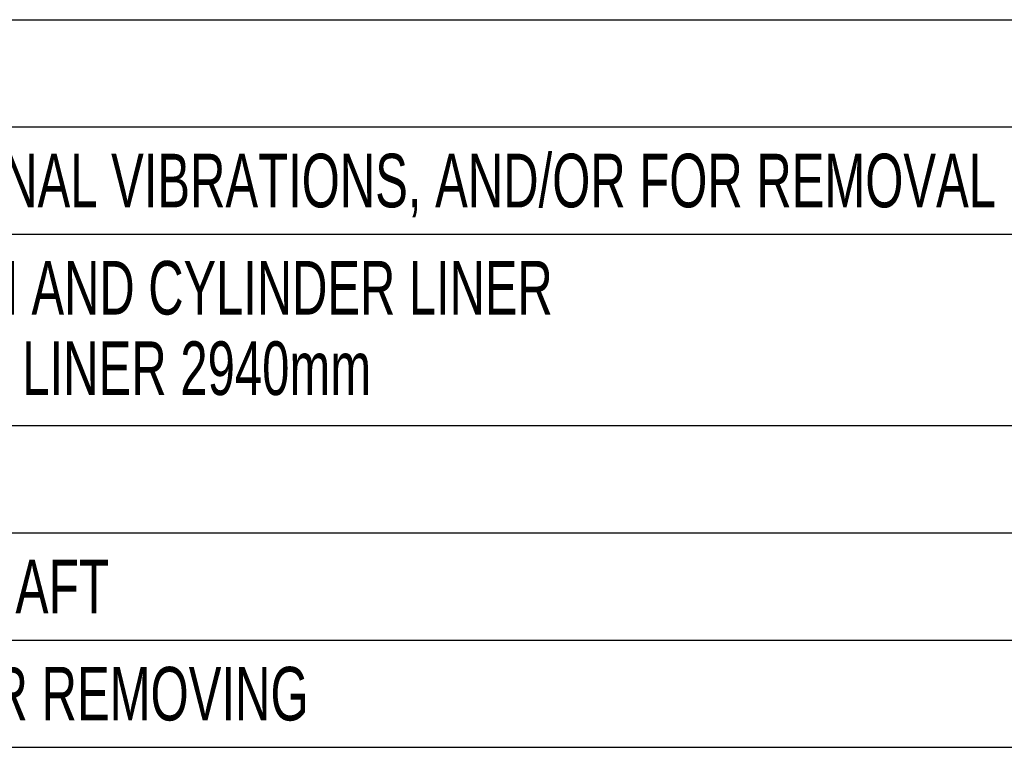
# Model space of a CAD drawing. Header units: millimetres. Extents: x 0 to 1189, y 0 to 841.
# Tile 45 of 85: x 981 to 1045, y 85 to 133. Entities that reach past the tile are written whole.
import ezdxf
from ezdxf.enums import TextEntityAlignment as Align

# ---------------------------------------------------------------- set-up
doc = ezdxf.new("R2010")
doc.units = ezdxf.units.MM
doc.header["$LTSCALE"] = 65.395
doc.layers.get('0').update_dxf_attribs({"linetype": 'CONTINUOUS'})
doc.styles.get("Standard").update_dxf_attribs({"font": 'txt', "width": 0.6})

# ---------------------------------------------------------------- blocks, each defined once
blk = doc.blocks.new('*T746')
at = {"color": 2, "linetype": 'Continuous'}
for p, q in [((0, 0), (278, 0)), ((0, 0), (0, -47.5)), ((278, 0), (278, -47.5)), ((0, -7), (278, -7)), ((8, -7), (8, -47.5)), ((0, -14), (278, -14)), ((0, -26.5), (278, -26.5)), ((0, -33.5), (278, -33.5)), ((0, -40.5), (278, -40.5)), ((0, -47.5), (278, -47.5))]:
    blk.add_line(p, q, dxfattribs=at)
for s, width, p in [('Anmerkung / REMARKS', 0.674185, (1.05, -5.25)), ('SPACE REQUIRED FOR MEASURING TORSIONAL VIBRATIONS, AND/OR FOR REMOVAL OF THE VIBRATION DAMPER AND/OR LUBOIL PUMP', 0.683886, (9.05, -12.25)), ('SPACE REQUIRED FOR REMOVAL OF PISTON AND CYLINDER LINER', 0.681818, (9.05, -19.25)), ('REDUCED REMOVAL HEIGHT FOR CYLINDER LINER 2940mm', 0.684524, (9.05, -24.5)), ('SPACE REQUIRED FOR TERMINAL SET', 0.682028, (9.05, -31.75)), ('SPACE REQUIRED FOR TURBOCHARGER SHAFT', 0.692407, (9.05, -38.75)), ('SPACE TRQUIRED FOR CHARGE AIR COOLER REMOVING', 0.684656, (9.05, -45.75))]:
    blk.add_text(s, height=3.5, dxfattribs=dict(at, width=width)).set_placement(p)
at = {"color": 2, "linetype": 'Continuous', "width": 0.619048}
for s, p in [('b', (4, -12.25)), ('e', (4, -19.25)), ('k', (4, -31.75)), ('o', (4, -38.75)), ('p', (4, -45.75))]:
    blk.add_text(s, height=3.5, dxfattribs=at).set_placement(p, align=Align.CENTER)

msp = doc.modelspace()

# ---------------------------------------------------------------- block references
msp.add_blockref('*T746', (901.02737, 132.55734))

doc.saveas('drawing.dxf')
